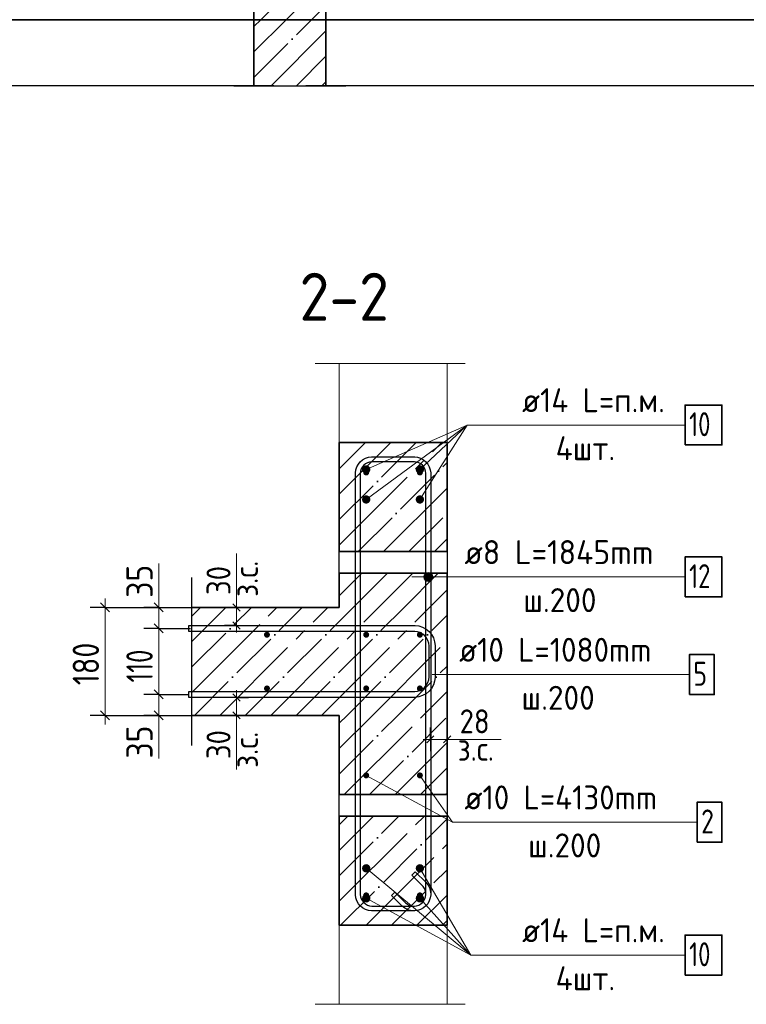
# Model space of a CAD drawing. Header units: millimetres. Extents: x -49773 to 2322955, y -3321 to 58485.
# Tile 252 of 256: x 1036367 to 1042426, y 31409 to 39618. Entities that reach past the tile are written whole.
import ezdxf

# ---------------------------------------------------------------- set-up
doc = ezdxf.new("R2010")
doc.units = ezdxf.units.MM
doc.linetypes.add('______11', pattern=[500, 400, -50, 0, -50])
doc.linetypes.add('______5', pattern=[1100, 800, -100, 100, -100])
for name, color, linetype, lineweight in [('Standard', 7, 'Continuous', 25), ('Арм.стержн. Арматура края', 96, 'Continuous', 35), ('Арм.стержн. вертикальными 1', 22, 'Continuous', 35), ('Арм.стержн. Доп. арматура', 180, 'Continuous', 35), ('Арм.стержн. Хомут', 240, 'Continuous', 35), ('Ограждение (1)', 7, 'Continuous', 13), ('Перекрытие_ общее', 7, 'Continuous', 35), ('Размерная линия_ общее', 7, 'Continuous', 13), ('Размерная линия_ общее_1', 7, 'Continuous', 13), ('Стена_ общее', 7, 'Continuous', 35)]:
    doc.layers.add(name, color=color, linetype=linetype, lineweight=lineweight)
doc.styles.add('ISOCPEUR', font='txt')

msp = doc.modelspace()

# ---------------------------------------------------------------- hatches: boundary and pattern name
at = {"layer": 'Арм.стержн. вертикальными 1', "linetype": 'Continuous', "lineweight": 50, "transparency": 33554687}
for points in [[(1039281.7, 35842.9), (1039279.8, 35852.5), (1039274.4, 35860.6), (1039266.3, 35866), (1039256.7, 35867.9), (1039247.2, 35866), (1039239.1, 35860.6), (1039233.6, 35852.5), (1039231.7, 35842.9), (1039233.6, 35833.4), (1039239.1, 35825.2), (1039247.2, 35819.8), (1039256.7, 35817.9), (1039266.3, 35819.8), (1039274.4, 35825.2), (1039279.8, 35833.4)], [(1039729.4, 35842.9), (1039727.5, 35852.5), (1039722.1, 35860.6), (1039714, 35866), (1039704.4, 35867.9), (1039694.8, 35866), (1039686.7, 35860.6), (1039681.3, 35852.5), (1039679.4, 35842.9), (1039681.3, 35833.4), (1039686.7, 35825.2), (1039694.8, 35819.8), (1039704.4, 35817.9), (1039714, 35819.8), (1039722.1, 35825.2), (1039727.5, 35833.4)], [(1038454.3, 34490.4), (1038452.4, 34500), (1038446.9, 34508.1), (1038438.8, 34513.5), (1038429.3, 34515.4), (1038419.7, 34513.5), (1038411.6, 34508.1), (1038406.2, 34500), (1038404.3, 34490.4), (1038406.2, 34480.9), (1038411.6, 34472.8), (1038419.7, 34467.3), (1038429.3, 34465.4), (1038438.8, 34467.3), (1038446.9, 34472.8), (1038452.4, 34480.9)], [(1039281.7, 34490.4), (1039279.8, 34500), (1039274.4, 34508.1), (1039266.3, 34513.5), (1039256.7, 34515.4), (1039247.2, 34513.5), (1039239.1, 34508.1), (1039233.6, 34500), (1039231.7, 34490.4), (1039233.6, 34480.9), (1039239.1, 34472.8), (1039247.2, 34467.3), (1039256.7, 34465.4), (1039266.3, 34467.3), (1039274.4, 34472.8), (1039279.8, 34480.9)], [(1039729.4, 34490.4), (1039727.5, 34500), (1039722.1, 34508.1), (1039714, 34513.5), (1039704.4, 34515.4), (1039694.8, 34513.5), (1039686.7, 34508.1), (1039681.3, 34500), (1039679.4, 34490.4), (1039681.3, 34480.9), (1039686.7, 34472.8), (1039694.8, 34467.3), (1039704.4, 34465.4), (1039714, 34467.3), (1039722.1, 34472.8), (1039727.5, 34480.9)], [(1038454.3, 34042.8), (1038452.4, 34052.3), (1038446.9, 34060.4), (1038438.8, 34065.9), (1038429.3, 34067.8), (1038419.7, 34065.9), (1038411.6, 34060.4), (1038406.2, 34052.3), (1038404.3, 34042.8), (1038406.2, 34033.2), (1038411.6, 34025.1), (1038419.7, 34019.7), (1038429.3, 34017.8), (1038438.8, 34019.7), (1038446.9, 34025.1), (1038452.4, 34033.2)], [(1039281.7, 34042.8), (1039279.8, 34052.3), (1039274.4, 34060.4), (1039266.3, 34065.9), (1039256.7, 34067.8), (1039247.2, 34065.9), (1039239.1, 34060.4), (1039233.6, 34052.3), (1039231.7, 34042.8), (1039233.6, 34033.2), (1039239.1, 34025.1), (1039247.2, 34019.7), (1039256.7, 34017.8), (1039266.3, 34019.7), (1039274.4, 34025.1), (1039279.8, 34033.2)], [(1039729.4, 34042.8), (1039727.5, 34052.3), (1039722.1, 34060.4), (1039714, 34065.9), (1039704.4, 34067.8), (1039694.8, 34065.9), (1039686.7, 34060.4), (1039681.3, 34052.3), (1039679.4, 34042.8), (1039681.3, 34033.2), (1039686.7, 34025.1), (1039694.8, 34019.7), (1039704.4, 34017.8), (1039714, 34019.7), (1039722.1, 34025.1), (1039727.5, 34033.2)], [(1039281.7, 33317.8), (1039279.8, 33327.3), (1039274.4, 33335.5), (1039266.3, 33340.9), (1039256.7, 33342.8), (1039247.2, 33340.9), (1039239.1, 33335.5), (1039233.6, 33327.3), (1039231.7, 33317.8), (1039233.6, 33308.2), (1039239.1, 33300.1), (1039247.2, 33294.7), (1039256.7, 33292.8), (1039266.3, 33294.7), (1039274.4, 33300.1), (1039279.8, 33308.2)], [(1039729.4, 33317.8), (1039727.5, 33327.3), (1039722.1, 33335.5), (1039714, 33340.9), (1039704.4, 33342.8), (1039694.8, 33340.9), (1039686.7, 33335.5), (1039681.3, 33327.3), (1039679.4, 33317.8), (1039681.3, 33308.2), (1039686.7, 33300.1), (1039694.8, 33294.7), (1039704.4, 33292.8), (1039714, 33294.7), (1039722.1, 33300.1), (1039727.5, 33308.2)], [(1039281.7, 32317.9), (1039279.8, 32327.5), (1039274.4, 32335.6), (1039266.3, 32341), (1039256.7, 32342.9), (1039247.2, 32341), (1039239.1, 32335.6), (1039233.6, 32327.5), (1039231.7, 32317.9), (1039233.6, 32308.3), (1039239.1, 32300.2), (1039247.2, 32294.8), (1039256.7, 32292.9), (1039266.3, 32294.8), (1039274.4, 32300.2), (1039279.8, 32308.3)], [(1039729.4, 32317.9), (1039727.5, 32327.5), (1039722.1, 32335.6), (1039714, 32341), (1039704.4, 32342.9), (1039694.8, 32341), (1039686.7, 32335.6), (1039681.3, 32327.5), (1039679.4, 32317.9), (1039681.3, 32308.3), (1039686.7, 32300.2), (1039694.8, 32294.8), (1039704.4, 32292.9), (1039714, 32294.8), (1039722.1, 32300.2), (1039727.5, 32308.3)]]:
    msp.add_hatch(color=4, dxfattribs=at).paths.add_polyline_path(points)
at = {"layer": 'Арм.стержн. Доп. арматура', "linetype": 'Continuous', "lineweight": 50, "transparency": 33554687}
for points in [[(1039291.7, 35867.9), (1039289.1, 35881.3), (1039281.5, 35892.7), (1039270.1, 35900.3), (1039256.7, 35902.9), (1039243.3, 35900.3), (1039232, 35892.7), (1039224.4, 35881.3), (1039221.7, 35867.9), (1039224.4, 35854.5), (1039232, 35843.2), (1039243.3, 35835.6), (1039256.7, 35832.9), (1039270.1, 35835.6), (1039281.5, 35843.2), (1039289.1, 35854.5)], [(1039739.4, 35867.9), (1039736.7, 35881.3), (1039729.1, 35892.7), (1039717.8, 35900.3), (1039704.4, 35902.9), (1039691, 35900.3), (1039679.6, 35892.7), (1039672.1, 35881.3), (1039669.4, 35867.9), (1039672.1, 35854.5), (1039679.6, 35843.2), (1039691, 35835.6), (1039704.4, 35832.9), (1039717.8, 35835.6), (1039729.1, 35843.2), (1039736.7, 35854.5)], [(1039291.7, 35617.9), (1039289.1, 35631.3), (1039281.5, 35642.7), (1039270.1, 35650.3), (1039256.7, 35652.9), (1039243.3, 35650.3), (1039232, 35642.7), (1039224.4, 35631.3), (1039221.7, 35617.9), (1039224.4, 35604.5), (1039232, 35593.2), (1039243.3, 35585.6), (1039256.7, 35582.9), (1039270.1, 35585.6), (1039281.5, 35593.2), (1039289.1, 35604.5)], [(1039739.4, 35617.9), (1039736.7, 35631.3), (1039729.1, 35642.7), (1039717.8, 35650.3), (1039704.4, 35652.9), (1039691, 35650.3), (1039679.6, 35642.7), (1039672.1, 35631.3), (1039669.4, 35617.9), (1039672.1, 35604.5), (1039679.6, 35593.2), (1039691, 35585.6), (1039704.4, 35582.9), (1039717.8, 35585.6), (1039729.1, 35593.2), (1039736.7, 35604.5)], [(1039291.7, 32542.9), (1039289.1, 32556.3), (1039281.5, 32567.7), (1039270.1, 32575.3), (1039256.7, 32577.9), (1039243.3, 32575.3), (1039232, 32567.7), (1039224.4, 32556.3), (1039221.7, 32542.9), (1039224.4, 32529.5), (1039232, 32518.2), (1039243.3, 32510.6), (1039256.7, 32507.9), (1039270.1, 32510.6), (1039281.5, 32518.2), (1039289.1, 32529.5)], [(1039739.4, 32542.9), (1039736.7, 32556.3), (1039729.1, 32567.7), (1039717.8, 32575.3), (1039704.4, 32577.9), (1039691, 32575.3), (1039679.6, 32567.7), (1039672.1, 32556.3), (1039669.4, 32542.9), (1039672.1, 32529.5), (1039679.6, 32518.2), (1039691, 32510.6), (1039704.4, 32507.9), (1039717.8, 32510.6), (1039729.1, 32518.2), (1039736.7, 32529.5)], [(1039291.7, 32292.9), (1039289.1, 32306.3), (1039281.5, 32317.7), (1039270.1, 32325.3), (1039256.7, 32327.9), (1039243.3, 32325.3), (1039232, 32317.7), (1039224.4, 32306.3), (1039221.7, 32292.9), (1039224.4, 32279.5), (1039232, 32268.2), (1039243.3, 32260.6), (1039256.7, 32257.9), (1039270.1, 32260.6), (1039281.5, 32268.2), (1039289.1, 32279.5)], [(1039739.4, 32292.9), (1039736.7, 32306.3), (1039729.1, 32317.7), (1039717.8, 32325.3), (1039704.4, 32327.9), (1039691, 32325.3), (1039679.6, 32317.7), (1039672.1, 32306.3), (1039669.4, 32292.9), (1039672.1, 32279.5), (1039679.6, 32268.2), (1039691, 32260.6), (1039704.4, 32257.9), (1039717.8, 32260.6), (1039729.1, 32268.2), (1039736.7, 32279.5)]]:
    msp.add_hatch(color=7, dxfattribs=at).paths.add_polyline_path(points)
at = {"layer": 'Арм.стержн. Хомут', "linetype": 'Continuous', "lineweight": 13, "transparency": 33554687}
for points in [[(1039742.1, 34953.5), (1039742.1, 34991), (1039736.9, 34972.3)], [(1039742.1, 34991), (1039755.6, 34940), (1039755.6, 35004.5)], [(1039742.1, 34991), (1039742.1, 34953.5), (1039755.6, 34940)], [(1039755.6, 35004.5), (1039774.4, 34934.8), (1039774.4, 35009.8)], [(1039755.6, 35004.5), (1039755.6, 34940), (1039774.4, 34934.8)], [(1039774.4, 35009.8), (1039774.4, 34934.8), (1039793.1, 34940)], [(1039774.4, 35009.8), (1039793.1, 34940), (1039793.1, 35004.5)], [(1039793.1, 35004.5), (1039793.1, 34940), (1039806.7, 34953.5)], [(1039793.1, 35004.5), (1039806.7, 34953.5), (1039806.7, 34991)], [(1039806.7, 34991), (1039806.7, 34953.5), (1039811.9, 34972.3)]]:
    msp.add_hatch(color=7, dxfattribs=at).paths.add_polyline_path(points)

# ---------------------------------------------------------------- linework, layer by layer
at = {"layer": 'Standard', "color": 7, "linetype": 'Continuous', "lineweight": 35, "transparency": 33554687}
for p, q in [((1038320.6, 40218), (1038320.6, 39618)), ((1038920.6, 39618), (1038920.6, 40218)), ((1038320.6, 39618), (1038320.6, 39067.3)), ((1038920.6, 39067.3), (1038920.6, 39618)), ((1039031.7, 36092.9), (1039031.7, 35183.1)), ((1039931.7, 36092.9), (1039031.7, 36092.9)), ((1039931.7, 35183.1), (1039931.7, 36092.9)), ((1039031.7, 35183.1), (1039931.7, 35183.1)), ((1039031.7, 35002.7), (1039031.7, 34717.9)), ((1039931.7, 35002.7), (1039031.7, 35002.7)), ((1039931.7, 34717.9), (1039931.7, 35002.7)), ((1039031.7, 34717.9), (1037803.3, 34717.9)), ((1039931.7, 33817.9), (1039931.7, 34717.9)), ((1037803.3, 33817.9), (1039031.7, 33817.9)), ((1039031.7, 33817.9), (1039031.7, 33158.1)), ((1039931.7, 33158.1), (1039931.7, 33817.9)), ((1039031.7, 33158.1), (1039931.7, 33158.1)), ((1039031.7, 32977.7), (1039031.7, 32067.9)), ((1039931.7, 32977.7), (1039031.7, 32977.7)), ((1039931.7, 32067.9), (1039931.7, 32977.7)), ((1039031.7, 32067.9), (1039931.7, 32067.9))]:
    msp.add_line(p, q, dxfattribs=at)
at = {"layer": 'Standard', "color": 253, "linetype": '______11', "lineweight": 13, "true_color": 0xababab, "transparency": 33554687}
for p, q in [((1038377.3, 39618), (1038920.6, 40161.4)), ((1038801.5, 39618), (1038920.6, 39737.1))]:
    msp.add_line(p, q, dxfattribs=at)
at = {"layer": 'Standard', "color": 253, "linetype": '______5', "lineweight": 13, "true_color": 0xababab, "transparency": 33554687}
msp.add_line((1038589.4, 39618), (1038920.6, 39949.3), dxfattribs=at)
at = {"layer": 'Standard', "color": 253, "linetype": '______11', "lineweight": 35, "true_color": 0xababab, "transparency": 33554687}
for p, q in [((1038320.6, 39561.4), (1038377.3, 39618)), ((1038320.6, 39137.1), (1038801.6, 39618)), ((1038675.1, 39067.3), (1038920.6, 39312.9)), ((1039031.7, 35450.1), (1039674.5, 36092.9)), ((1039031.7, 35874.4), (1039250.3, 36092.9)), ((1039189, 35183.1), (1039931.7, 35925.8)), ((1039613.2, 35183.1), (1039931.7, 35501.6)), ((1039148.1, 34717.9), (1039432.9, 35002.7)), ((1039572.3, 34717.9), (1039857.2, 35002.7)), ((1037803.3, 34646), (1037875.3, 34717.9)), ((1037803.3, 34221.7), (1038299.5, 34717.9)), ((1037823.8, 33817.9), (1038723.8, 34717.9)), ((1038248.1, 33817.9), (1039148.1, 34717.9)), ((1038672.3, 33817.9), (1039572.3, 34717.9)), ((1039096.6, 33817.9), (1039931.7, 34653.1)), ((1039520.9, 33817.9), (1039931.7, 34228.8)), ((1039031.7, 33753.1), (1039096.6, 33817.9)), ((1039031.7, 33328.8), (1039520.9, 33817.9)), ((1039285.3, 33158.1), (1039931.7, 33804.5)), ((1039709.6, 33158.1), (1039931.7, 33380.3)), ((1039031.7, 32480.3), (1039529.2, 32977.7)), ((1039031.7, 32904.5), (1039104.9, 32977.7)), ((1039043.6, 32067.9), (1039931.7, 32956)), ((1039467.9, 32067.9), (1039931.7, 32531.7)), ((1039892.2, 32067.9), (1039931.7, 32107.5))]:
    msp.add_line(p, q, dxfattribs=at)
at = {"layer": 'Standard', "color": 253, "linetype": '______5', "lineweight": 35, "true_color": 0xababab, "transparency": 33554687}
for p, q in [((1038320.6, 39349.3), (1038589.4, 39618)), ((1038462.9, 39067.3), (1038920.6, 39525)), ((1038887.2, 39067.3), (1038920.6, 39100.8)), ((1039031.7, 35238), (1039886.7, 36092.9)), ((1039031.7, 35662.2), (1039462.4, 36092.9)), ((1039031.7, 36086.5), (1039038.1, 36092.9)), ((1039401.1, 35183.1), (1039931.7, 35713.7)), ((1039825.4, 35183.1), (1039931.7, 35289.4)), ((1039031.7, 34813.7), (1039220.8, 35002.7)), ((1039360.2, 34717.9), (1039645, 35002.7)), ((1039784.5, 34717.9), (1039931.7, 34865.2)), ((1037803.3, 34433.8), (1038087.4, 34717.9)), ((1037803.3, 34009.6), (1038511.7, 34717.9)), ((1038035.9, 33817.9), (1038935.9, 34717.9)), ((1038460.2, 33817.9), (1039360.2, 34717.9)), ((1038884.5, 33817.9), (1039784.5, 34717.9)), ((1039308.7, 33817.9), (1039931.7, 34440.9)), ((1039733, 33817.9), (1039931.7, 34016.7)), ((1039031.7, 33540.9), (1039308.7, 33817.9)), ((1039073.2, 33158.1), (1039733, 33817.9)), ((1039497.4, 33158.1), (1039931.7, 33592.4)), ((1039921.7, 33158.1), (1039931.7, 33168.1)), ((1039031.7, 32268.1), (1039741.3, 32977.7)), ((1039031.7, 32692.4), (1039317.1, 32977.7)), ((1039255.8, 32067.9), (1039931.7, 32743.9)), ((1039680, 32067.9), (1039931.7, 32319.6))]:
    msp.add_line(p, q, dxfattribs=at)
at = {"layer": 'Standard', "color": 7, "linetype": 'Continuous', "lineweight": 25, "transparency": 33554687}
for p, q in [((1038487.3, 39067.3), (1032820.6, 39067.3)), ((1038154, 39067.3), (1039087.3, 39067.3)), ((1046818.4, 39067.3), (1038754, 39067.3)), ((1037803.3, 33567.9), (1037803.3, 34967.9))]:
    msp.add_line(p, q, dxfattribs=at)
at = {"layer": 'Standard', "color": 7, "linetype": 'Continuous', "lineweight": 13, "transparency": 33554687}
for p, q in [((1038831.7, 36751.6), (1040081.7, 36751.6)), ((1038175.2, 34717.9), (1038175.2, 35167.9)), ((1038175.2, 33817.9), (1038175.2, 33367.9)), ((1039931.7, 33618.3), (1040381.7, 33618.3)), ((1038831.7, 31409.2), (1040081.7, 31409.2))]:
    msp.add_line(p, q, dxfattribs=at)
for points in [[(1039031.7, 36092.9), (1039931.7, 36092.9), (1039931.7, 36751.6), (1039031.7, 36751.6), (1039031.7, 36092.9)], [(1039031.7, 32067.9), (1039931.7, 32067.9), (1039931.7, 31409.2), (1039031.7, 31409.2), (1039031.7, 32067.9)]]:
    msp.add_lwpolyline(points, dxfattribs=at)
at = {"layer": 'Арм.стержн. Арматура края', "color": 7, "linetype": 'Continuous', "lineweight": 13, "transparency": 33554687}
for q in [(1039806.7, 34158.1), (1041951.7, 34158.1)]:
    msp.add_line((1039931.7, 34158.1), q, dxfattribs=at)
at = {"layer": 'Арм.стержн. Арматура края', "color": 4, "linetype": 'Continuous', "lineweight": 25, "transparency": 33554687}
msp.add_lwpolyline([(1037778.3, 34017.9), (1039661.5, 34017.9), (1039684.1, 34021.1), (1039707, 34028.6), (1039728, 34040.4), (1039745.1, 34054.6), (1039759.3, 34071.6), (1039771, 34092.6), (1039778.6, 34115.5), (1039781.7, 34138.1), (1039781.7, 34397.7), (1039778.6, 34420.3), (1039771, 34443.2), (1039759.3, 34464.2), (1039745.1, 34481.2), (1039728, 34495.5), (1039707, 34507.2), (1039684.1, 34514.8), (1039661.5, 34517.9), (1037778.3, 34517.9), (1037778.3, 34567.9), (1039665, 34567.9), (1039695.5, 34563.7), (1039727.3, 34553.2), (1039756.5, 34536.8), (1039780.6, 34516.7), (1039800.7, 34492.7), (1039817, 34463.4), (1039827.5, 34431.7), (1039831.7, 34401.2), (1039831.7, 34134.6), (1039827.5, 34104.2), (1039817, 34072.4), (1039800.7, 34043.2), (1039780.6, 34019.1), (1039756.5, 33999), (1039727.3, 33982.6), (1039695.5, 33972.2), (1039665, 33967.9), (1037778.3, 33967.9), (1037778.3, 34017.9)], dxfattribs=at)
at = {"layer": 'Арм.стержн. Арматура края', "color": 7, "linetype": 'Continuous', "lineweight": 35, "transparency": 33554687}
msp.add_lwpolyline([(1041951.7, 33991.4), (1042158.4, 33991.4), (1042158.4, 34324.7), (1041951.7, 34324.7), (1041951.7, 33991.4)], dxfattribs=at)
at = {"layer": 'Арм.стержн. вертикальными 1', "color": 7, "linetype": 'Continuous', "lineweight": 13, "transparency": 33554687}
msp.add_line((1039976.3, 32927.2), (1042016.3, 32927.2), dxfattribs=at)
at = {"layer": 'Арм.стержн. вертикальными 1', "color": 7, "linetype": 'Continuous', "lineweight": 35, "transparency": 33554687}
msp.add_lwpolyline([(1042016.3, 32760.5), (1042223, 32760.5), (1042223, 33093.8), (1042016.3, 33093.8), (1042016.3, 32760.5)], dxfattribs=at)
at = {"layer": 'Арм.стержн. Доп. арматура', "color": 7, "linetype": 'Continuous', "lineweight": 13, "transparency": 33554687}
for p, q in [((1040097.8, 36238.9), (1039256.7, 35617.9)), ((1040097.8, 36238.9), (1039256.7, 35867.9)), ((1040097.8, 36238.9), (1039704.4, 35617.9)), ((1040097.8, 36238.9), (1039704.4, 35867.9)), ((1040097.8, 36238.9), (1041916.3, 36238.9)), ((1040129.7, 31819.8), (1039256.7, 32542.9)), ((1040129.7, 31819.8), (1039704.4, 32542.9)), ((1040129.7, 31819.8), (1039256.7, 32292.9)), ((1040129.7, 31819.8), (1039704.4, 32292.9)), ((1040129.7, 31819.8), (1041916.3, 31819.8))]:
    msp.add_line(p, q, dxfattribs=at)
at = {"layer": 'Арм.стержн. Доп. арматура', "color": 7, "linetype": 'Continuous', "lineweight": 35, "transparency": 33554687}
for points in [[(1041916.3, 36072.3), (1042223, 36072.3), (1042223, 36405.6), (1041916.3, 36405.6), (1041916.3, 36072.3)], [(1041916.3, 31653.2), (1042223, 31653.2), (1042223, 31986.5), (1041916.3, 31986.5), (1041916.3, 31653.2)]]:
    msp.add_lwpolyline(points, dxfattribs=at)
at = {"layer": 'Арм.стержн. Хомут', "color": 7, "linetype": 'Continuous', "lineweight": 13, "transparency": 33554687}
for p, q in [((1039637.8, 34972.3), (1041916.3, 34972.3)), ((1039637.8, 34972.3), (1039774.4, 34972.3)), ((1039736.9, 34972.3), (1039736.9, 34972.3)), ((1039774.4, 35009.8), (1039774.4, 35009.8)), ((1039811.9, 34972.3), (1039811.9, 34972.3)), ((1039774.4, 34934.8), (1039774.4, 34934.8))]:
    msp.add_line(p, q, dxfattribs=at)
at = {"layer": 'Арм.стержн. Хомут', "color": 40, "linetype": 'Continuous', "lineweight": 25, "transparency": 33554687}
msp.add_lwpolyline([(1039495.7, 32345.2), (1039585, 32255.9), (1039592.2, 32249.7), (1039599.8, 32244.2), (1039607.8, 32239.4), (1039616.1, 32235.5), (1039624.8, 32232.4), (1039633.8, 32230.1), (1039643.1, 32228.6), (1039652.5, 32227.9), (1039658.2, 32227.9), (1039676.3, 32230.4), (1039694.6, 32236.5), (1039711.4, 32245.9), (1039725.1, 32257.3), (1039736.4, 32270.9), (1039745.8, 32287.7), (1039751.9, 32306), (1039754.4, 32324.1), (1039754.4, 35836.8), (1039751.9, 35854.8), (1039745.8, 35873.2), (1039736.4, 35889.9), (1039725.1, 35903.6), (1039711.4, 35915), (1039694.6, 35924.4), (1039676.3, 35930.4), (1039658.2, 35932.9), (1039302.9, 35932.9), (1039284.8, 35930.4), (1039266.5, 35924.4), (1039249.7, 35915), (1039236.1, 35903.6), (1039224.7, 35889.9), (1039215.3, 35873.2), (1039209.3, 35854.8), (1039206.7, 35836.8), (1039206.7, 32324.1), (1039209.3, 32306), (1039215.3, 32287.7), (1039224.7, 32270.9), (1039236.1, 32257.3), (1039249.7, 32245.9), (1039266.5, 32236.5), (1039284.8, 32230.4), (1039302.9, 32227.9), (1039658.2, 32227.9), (1039676.3, 32230.4), (1039694.6, 32236.5), (1039711.4, 32245.9), (1039725.1, 32257.3), (1039736.4, 32270.9), (1039745.8, 32287.7), (1039751.9, 32306), (1039754.4, 32324.1), (1039754.4, 32329.8), (1039753.7, 32339.2), (1039752.2, 32348.5), (1039749.9, 32357.6), (1039746.8, 32366.2), (1039742.9, 32374.5), (1039738.1, 32382.6), (1039732.6, 32390.2), (1039726.5, 32397.3), (1039637.2, 32486.6), (1039665.4, 32514.9), (1039755.7, 32424.6), (1039764, 32415), (1039771.7, 32404.4), (1039778.3, 32393.2), (1039783.8, 32381.5), (1039788.1, 32369.4), (1039791.4, 32356.7), (1039793.5, 32343.8), (1039794.4, 32331.2), (1039794.4, 32321.3), (1039791, 32296.9), (1039782.6, 32271.5), (1039769.5, 32248.1), (1039753.4, 32228.9), (1039734.2, 32212.8), (1039710.8, 32199.7), (1039685.4, 32191.3), (1039661, 32187.9), (1039300.1, 32187.9), (1039275.7, 32191.3), (1039250.3, 32199.7), (1039226.9, 32212.8), (1039207.7, 32228.9), (1039191.6, 32248.1), (1039178.5, 32271.5), (1039170.1, 32296.9), (1039166.7, 32321.3), (1039166.7, 35839.5), (1039170.1, 35863.9), (1039178.5, 35889.3), (1039191.6, 35912.7), (1039207.7, 35932), (1039226.9, 35948.1), (1039250.3, 35961.1), (1039275.7, 35969.5), (1039300.1, 35972.9), (1039661, 35972.9), (1039685.4, 35969.5), (1039710.8, 35961.1), (1039734.2, 35948.1), (1039753.4, 35932), (1039769.5, 35912.7), (1039782.6, 35889.3), (1039791, 35863.9), (1039794.4, 35839.5), (1039794.4, 32321.3), (1039791, 32296.9), (1039782.6, 32271.5), (1039769.5, 32248.1), (1039753.4, 32228.9), (1039734.2, 32212.8), (1039710.8, 32199.7), (1039685.4, 32191.3), (1039661, 32187.9), (1039651.1, 32187.9), (1039638.5, 32188.8), (1039625.6, 32190.9), (1039612.9, 32194.2), (1039600.8, 32198.6), (1039589.2, 32204), (1039577.9, 32210.7), (1039567.3, 32218.3), (1039557.8, 32226.6), (1039467.5, 32316.9), (1039495.7, 32345.2)], dxfattribs=at)
at = {"layer": 'Арм.стержн. Хомут', "color": 7, "linetype": 'Continuous', "lineweight": 35, "transparency": 33554687}
msp.add_lwpolyline([(1041916.3, 34805.6), (1042223, 34805.6), (1042223, 35138.9), (1041916.3, 35138.9), (1041916.3, 34805.6)], dxfattribs=at)
at = {"layer": 'Арм.стержн. Хомут', "color": 7, "linetype": 'Continuous', "lineweight": 13, "transparency": 33554687}
msp.add_circle((1039774.4, 34972.3), 37.5, dxfattribs=at)
at = {"layer": 'Ограждение (1)', "color": 7, "linetype": 'Continuous', "lineweight": 18, "transparency": 33554687}
for p in [(1039256.7, 33317.8), (1039704.4, 33317.8)]:
    msp.add_line(p, (1039976.3, 32927.2), dxfattribs=at)
at = {"layer": 'Перекрытие_ общее', "color": 7, "linetype": 'Continuous', "lineweight": 25, "transparency": 33554687}
for p, q in [((1032987.3, 39618), (1038320.6, 39618)), ((1038920.6, 39618), (1046651.7, 39618))]:
    msp.add_line(p, q, dxfattribs=at)
at = {"layer": 'Перекрытие_ общее', "color": 7, "linetype": 'Continuous', "lineweight": 13, "transparency": 33554687}
msp.add_line((1038320.6, 39618), (1038920.6, 39618), dxfattribs=at)
at = {"layer": 'Размерная линия_ общее', "color": 7, "linetype": 'Continuous', "lineweight": 13, "transparency": 33554687}
for p, q in [((1037526.6, 34798.8), (1037526.6, 35084.9)), ((1037079, 34717.9), (1037079, 34792.9)), ((1037526.6, 34630.4), (1037526.6, 34798.8)), ((1037526.6, 34717.9), (1037526.6, 34792.9)), ((1037526.6, 34542.9), (1037526.6, 34717.9)), ((1037526.6, 33992.9), (1037526.6, 34542.9)), ((1037526.6, 33817.9), (1037526.6, 33992.9)), ((1037526.6, 33905.4), (1037526.2, 33744.4)), ((1037079, 33817.9), (1037079, 33742.9)), ((1037526.2, 33744.4), (1037526.2, 33458.5)), ((1037526.6, 33817.9), (1037526.6, 33742.9))]:
    msp.add_line(p, q, dxfattribs=at)
at = {"layer": 'Размерная линия_ общее', "color": 7, "linetype": 'Continuous', "lineweight": 25, "transparency": 33554687}
for p, q in [((1037116.5, 34680.4), (1037041.5, 34755.4)), ((1037564.1, 34680.4), (1037489.1, 34755.4)), ((1037564.1, 34505.4), (1037489.1, 34580.4)), ((1037564.1, 33955.4), (1037489.1, 34030.4)), ((1037116.5, 33780.4), (1037041.5, 33855.4)), ((1037564.1, 33780.4), (1037489.1, 33855.4))]:
    msp.add_line(p, q, dxfattribs=at)
at = {"layer": 'Размерная линия_ общее', "color": 253, "linetype": 'Continuous', "lineweight": -3, "true_color": 0xa0a0a0, "transparency": 33554687}
for p, q in [((1037079, 34717.9), (1036954, 34717.9)), ((1037079, 34717.9), (1037204, 34717.9)), ((1037079, 34717.9), (1037794.5, 34717.9)), ((1037526.6, 34717.9), (1037401.6, 34717.9)), ((1037526.6, 34717.9), (1037651.6, 34717.9)), ((1037526.6, 34717.9), (1037822.3, 34717.9)), ((1037526.6, 34542.9), (1037401.6, 34542.9)), ((1037526.6, 34542.9), (1037651.6, 34542.9)), ((1037526.6, 34542.9), (1037792.9, 34542.9)), ((1037526.6, 33992.9), (1037401.6, 33992.9)), ((1037526.6, 33992.9), (1037651.6, 33992.9)), ((1037526.6, 33992.9), (1037772.4, 33992.9)), ((1037079, 33817.9), (1036954, 33817.9)), ((1037079, 33817.9), (1037204, 33817.9)), ((1037079, 33817.9), (1037762.2, 33817.9)), ((1037526.6, 33817.9), (1037401.6, 33817.9)), ((1037526.6, 33817.9), (1037651.6, 33817.9)), ((1037526.6, 33817.9), (1037862.2, 33817.9))]:
    msp.add_line(p, q, dxfattribs=at)
at = {"layer": 'Размерная линия_ общее', "color": 7, "linetype": 'Continuous', "lineweight": 13, "transparency": 33554687}
msp.add_lwpolyline([(1037079, 33817.9), (1037079, 33985.8), (1037079, 33985.8), (1037079, 34717.9)], dxfattribs=at)
at = {"layer": 'Размерная линия_ общее_1', "color": 7, "linetype": 'Continuous', "lineweight": 25, "transparency": 33554687}
for p, q in [((1038205.2, 34687.9), (1038145.2, 34747.9)), ((1038205.2, 34537.9), (1038145.2, 34597.9)), ((1038145.2, 33997.9), (1038205.2, 33937.9)), ((1038145.2, 33847.9), (1038205.2, 33787.9)), ((1039761.7, 33588.3), (1039821.7, 33648.3)), ((1039901.7, 33588.3), (1039961.7, 33648.3))]:
    msp.add_line(p, q, dxfattribs=at)
at = {"layer": 'Размерная линия_ общее_1', "color": 7, "linetype": 'Continuous', "lineweight": 13, "transparency": 33554687}
for p, q in [((1038175.2, 34717.9), (1038175.2, 34777.9)), ((1038175.2, 34567.9), (1038175.2, 34717.9)), ((1038175.2, 34567.9), (1038175.2, 34507.9)), ((1038175.2, 33967.9), (1038175.2, 34027.9)), ((1038175.2, 33967.9), (1038175.2, 33817.9)), ((1038175.2, 33817.9), (1038175.2, 33757.9)), ((1039791.7, 33618.3), (1039731.7, 33618.3)), ((1039791.7, 33618.3), (1039931.7, 33618.3)), ((1039931.7, 33618.3), (1039991.7, 33618.3))]:
    msp.add_line(p, q, dxfattribs=at)
at = {"layer": 'Размерная линия_ общее_1', "color": 253, "linetype": 'Continuous', "lineweight": -3, "true_color": 0xa0a0a0, "transparency": 33554687}
for p, q in [((1038175.2, 34717.9), (1038075.2, 34717.9)), ((1038175.2, 34717.9), (1038275.2, 34717.9)), ((1038175.2, 34567.9), (1038075.2, 34567.9)), ((1038175.2, 34567.9), (1038275.2, 34567.9)), ((1038175.2, 33967.9), (1038075.2, 33967.9)), ((1038175.2, 33967.9), (1038275.2, 33967.9)), ((1038175.2, 33817.9), (1038075.2, 33817.9)), ((1038175.2, 33817.9), (1038275.2, 33817.9)), ((1039791.7, 33618.3), (1039791.7, 33718.3)), ((1039931.7, 33618.3), (1039931.7, 33718.3)), ((1039791.7, 33618.3), (1039791.7, 33518.3)), ((1039791.7, 33618.3), (1039791.7, 33618.3)), ((1039931.7, 33618.3), (1039931.7, 33518.3)), ((1039931.7, 33618.3), (1039931.7, 33618.3))]:
    msp.add_line(p, q, dxfattribs=at)
at = {"layer": 'Стена_ общее', "color": 7, "linetype": 'Continuous', "lineweight": 25, "transparency": 33554687}
for p, q in [((1038320.6, 39618), (1032987.3, 39618)), ((1046651.7, 39618), (1038920.6, 39618)), ((1039031.7, 35179.5), (1039031.7, 35183.1)), ((1039031.7, 35173.8), (1039031.7, 35179.5)), ((1039031.7, 35167.2), (1039031.7, 35173.8)), ((1039031.7, 35159.8), (1039031.7, 35167.2)), ((1039031.7, 35151.7), (1039031.7, 35159.8)), ((1039031.7, 35142.9), (1039031.7, 35151.7)), ((1039031.7, 35133.6), (1039031.7, 35142.9)), ((1039931.7, 35183.1), (1039931.7, 35179.5)), ((1039931.7, 35179.5), (1039931.7, 35173.8)), ((1039931.7, 35173.8), (1039931.7, 35167.2)), ((1039931.7, 35167.2), (1039931.7, 35159.8)), ((1039931.7, 35159.8), (1039931.7, 35151.7)), ((1039931.7, 35151.7), (1039931.7, 35142.9)), ((1039931.7, 35142.9), (1039931.7, 35133.6)), ((1039031.7, 35123.8), (1039031.7, 35133.6)), ((1039031.7, 35113.7), (1039031.7, 35123.8)), ((1039031.7, 35103.4), (1039031.7, 35113.7)), ((1039031.7, 35092.9), (1039031.7, 35103.4)), ((1039031.7, 35082.5), (1039031.7, 35092.9)), ((1039031.7, 35072.1), (1039031.7, 35082.5)), ((1039031.7, 35062), (1039031.7, 35072.1)), ((1039031.7, 35052.2), (1039031.7, 35062)), ((1039031.7, 35042.9), (1039031.7, 35052.2)), ((1039931.7, 35133.6), (1039931.7, 35123.8)), ((1039931.7, 35123.8), (1039931.7, 35113.7)), ((1039931.7, 35113.7), (1039931.7, 35103.4)), ((1039931.7, 35103.4), (1039931.7, 35092.9)), ((1039931.7, 35092.9), (1039931.7, 35082.5)), ((1039931.7, 35082.5), (1039931.7, 35072.1)), ((1039931.7, 35072.1), (1039931.7, 35062)), ((1039931.7, 35062), (1039931.7, 35052.2)), ((1039931.7, 35052.2), (1039931.7, 35042.9)), ((1039031.7, 35034.1), (1039031.7, 35042.9)), ((1039031.7, 35026), (1039031.7, 35034.1)), ((1039031.7, 35018.6), (1039031.7, 35026)), ((1039031.7, 35012), (1039031.7, 35018.6)), ((1039031.7, 35006.3), (1039031.7, 35012)), ((1039031.7, 35002.7), (1039031.7, 35006.3)), ((1039931.7, 35042.9), (1039931.7, 35034.1)), ((1039931.7, 35034.1), (1039931.7, 35026)), ((1039931.7, 35026), (1039931.7, 35018.6)), ((1039931.7, 35018.6), (1039931.7, 35012)), ((1039931.7, 35012), (1039931.7, 35006.3)), ((1039931.7, 35006.3), (1039931.7, 35002.7)), ((1039031.7, 33154.5), (1039031.7, 33158.1)), ((1039031.7, 33148.8), (1039031.7, 33154.5)), ((1039031.7, 33142.2), (1039031.7, 33148.8)), ((1039031.7, 33134.8), (1039031.7, 33142.2)), ((1039031.7, 33126.7), (1039031.7, 33134.8)), ((1039031.7, 33117.9), (1039031.7, 33126.7)), ((1039031.7, 33108.6), (1039031.7, 33117.9)), ((1039031.7, 33098.8), (1039031.7, 33108.6)), ((1039031.7, 33088.7), (1039031.7, 33098.8)), ((1039031.7, 33078.4), (1039031.7, 33088.7)), ((1039931.7, 33158.1), (1039931.7, 33154.5)), ((1039931.7, 33154.5), (1039931.7, 33148.8)), ((1039931.7, 33148.8), (1039931.7, 33142.2)), ((1039931.7, 33142.2), (1039931.7, 33134.8)), ((1039931.7, 33134.8), (1039931.7, 33126.7)), ((1039931.7, 33126.7), (1039931.7, 33117.9)), ((1039931.7, 33117.9), (1039931.7, 33108.6)), ((1039931.7, 33108.6), (1039931.7, 33098.8)), ((1039931.7, 33098.8), (1039931.7, 33088.7)), ((1039931.7, 33088.7), (1039931.7, 33078.4)), ((1039031.7, 33067.9), (1039031.7, 33078.4)), ((1039031.7, 33057.5), (1039031.7, 33067.9)), ((1039031.7, 33047.1), (1039031.7, 33057.5)), ((1039031.7, 33037), (1039031.7, 33047.1)), ((1039031.7, 33027.2), (1039031.7, 33037)), ((1039031.7, 33017.9), (1039031.7, 33027.2)), ((1039031.7, 33009.1), (1039031.7, 33017.9)), ((1039031.7, 33001), (1039031.7, 33009.1)), ((1039031.7, 32993.6), (1039031.7, 33001)), ((1039931.7, 33078.4), (1039931.7, 33067.9)), ((1039931.7, 33067.9), (1039931.7, 33057.5)), ((1039931.7, 33057.5), (1039931.7, 33047.1)), ((1039931.7, 33047.1), (1039931.7, 33037)), ((1039931.7, 33037), (1039931.7, 33027.2)), ((1039931.7, 33027.2), (1039931.7, 33017.9)), ((1039931.7, 33017.9), (1039931.7, 33009.1)), ((1039931.7, 33009.1), (1039931.7, 33001)), ((1039931.7, 33001), (1039931.7, 32993.6)), ((1039031.7, 32987), (1039031.7, 32993.6)), ((1039031.7, 32981.3), (1039031.7, 32987)), ((1039031.7, 32977.7), (1039031.7, 32981.3)), ((1039931.7, 32993.6), (1039931.7, 32987)), ((1039931.7, 32987), (1039931.7, 32981.3)), ((1039931.7, 32981.3), (1039931.7, 32977.7))]:
    msp.add_line(p, q, dxfattribs=at)
at = {"layer": 'Стена_ общее', "color": 7, "linetype": 'Continuous', "lineweight": 35, "transparency": 33554687}
msp.add_line((1038920.6, 39618), (1038320.6, 39618), dxfattribs=at)

# ---------------------------------------------------------------- texts
at = {"layer": 'Standard', "color": 7, "linetype": 'Continuous', "lineweight": 35, "transparency": 33554687, "insert": (1038700.6, 37107.8), "char_height": 400, "width": 1021.787, "attachment_point": 7, "style": 'ISOCPEUR'}
msp.add_mtext('\\W0.91;2-2', dxfattribs=at)
at = {"layer": 'Арм.стержн. Арматура края', "color": 7, "linetype": 'Continuous', "lineweight": 25, "transparency": 33554687, "char_height": 200, "attachment_point": 7, "style": 'ISOCPEUR'}
for s, insert, width in [('\\W0.94;ø10 L=1080mm ', (1040031.7, 34264.7), 1913.071), ('\\W0.78;5', (1041985.1, 34064.7), 217.601), ('\\W0.95;ш.200 ', (1040551.7, 33864.7), 874.662)]:
    msp.add_mtext(s, dxfattribs=dict(at, insert=insert, width=width))
at = {"layer": 'Арм.стержн. вертикальными 1', "color": 7, "linetype": 'Continuous', "lineweight": 25, "transparency": 33554687, "char_height": 200, "attachment_point": 7, "style": 'ISOCPEUR'}
for s, insert, width in [('\\W0.94;ø10 L=4130mm ', (1040076.3, 33033.8), 1933.168), ('\\W0.78;2', (1042049.6, 32833.8), 217.601), ('\\W0.95;ш.200 ', (1040606.3, 32633.8), 874.669)]:
    msp.add_mtext(s, dxfattribs=dict(at, insert=insert, width=width))
at = {"layer": 'Арм.стержн. Доп. арматура', "color": 7, "linetype": 'Continuous', "lineweight": 25, "transparency": 33554687, "char_height": 200, "attachment_point": 7, "style": 'ISOCPEUR'}
for s, insert, width in [('\\W0.94;ø14 L=п.м.', (1040556.3, 36345.6), 1353.345), ('\\W0.75;10', (1041949.6, 36145.6), 314.851), ('\\W0.95;4шт. ', (1040836.3, 35945.6), 794.387), ('\\W0.94;ø14 L=п.м.', (1040556.3, 31926.5), 1353.345), ('\\W0.75;10', (1041949.6, 31726.5), 314.851), ('\\W0.95;4шт. ', (1040836.3, 31526.5), 794.387)]:
    msp.add_mtext(s, dxfattribs=dict(at, insert=insert, width=width))
at = {"layer": 'Арм.стержн. Хомут', "color": 7, "linetype": 'Continuous', "lineweight": 25, "transparency": 33554687, "char_height": 200, "attachment_point": 7, "style": 'ISOCPEUR'}
for s, insert, width in [('\\W0.96;ø8 L=1845mm ', (1040076.3, 35078.9), 1834.892), ('\\W0.75;12', (1041949.6, 34878.9), 314.851), ('\\W0.95;ш.200 ', (1040566.3, 34678.9), 874.662)]:
    msp.add_mtext(s, dxfattribs=dict(at, insert=insert, width=width))
at = {"layer": 'Размерная линия_ общее', "color": 7, "linetype": 'Continuous', "lineweight": 25, "transparency": 33554687, "char_height": 220, "attachment_point": 7, "rotation": 90, "style": 'ISOCPEUR'}
for s, insert, width in [('\\W0.87;35', (1037476.6, 34798.8), 403.94), ('\\W0.83;180', (1037029, 34069.9), 508.571), ('\\W0.74;110', (1037476.6, 34091.9), 455.147), ('\\W0.87;35', (1037476.2, 33458.5), 403.924)]:
    msp.add_mtext(s, dxfattribs=dict(at, insert=insert, width=width))
at = {"layer": 'Размерная линия_ общее_1', "color": 7, "linetype": 'Continuous', "lineweight": 18, "transparency": 33554687, "char_height": 200, "attachment_point": 7, "rotation": 90, "style": 'ISOCPEUR'}
for s, insert, width in [('\\W0.90;з.с.', (1038353.9, 34805.9), 459.957), ('\\W0.87;30', (1038125.2, 34822), 367.202), ('\\W0.90;з.с.', (1038353.9, 33380), 459.942), ('\\W0.87;30', (1038125.2, 33453.8), 367.202)]:
    msp.add_mtext(s, dxfattribs=dict(at, insert=insert, width=width))
at = {"layer": 'Размерная линия_ общее_1', "color": 7, "linetype": 'Continuous', "lineweight": 18, "transparency": 33554687, "char_height": 200, "attachment_point": 7, "style": 'ISOCPEUR'}
for s, insert, width in [('\\W0.87;28', (1040035.8, 33668.3), 367.21), ('\\W0.90;з.с.', (1040019.7, 33439.6), 459.942)]:
    msp.add_mtext(s, dxfattribs=dict(at, insert=insert, width=width))

doc.saveas('drawing.dxf')
